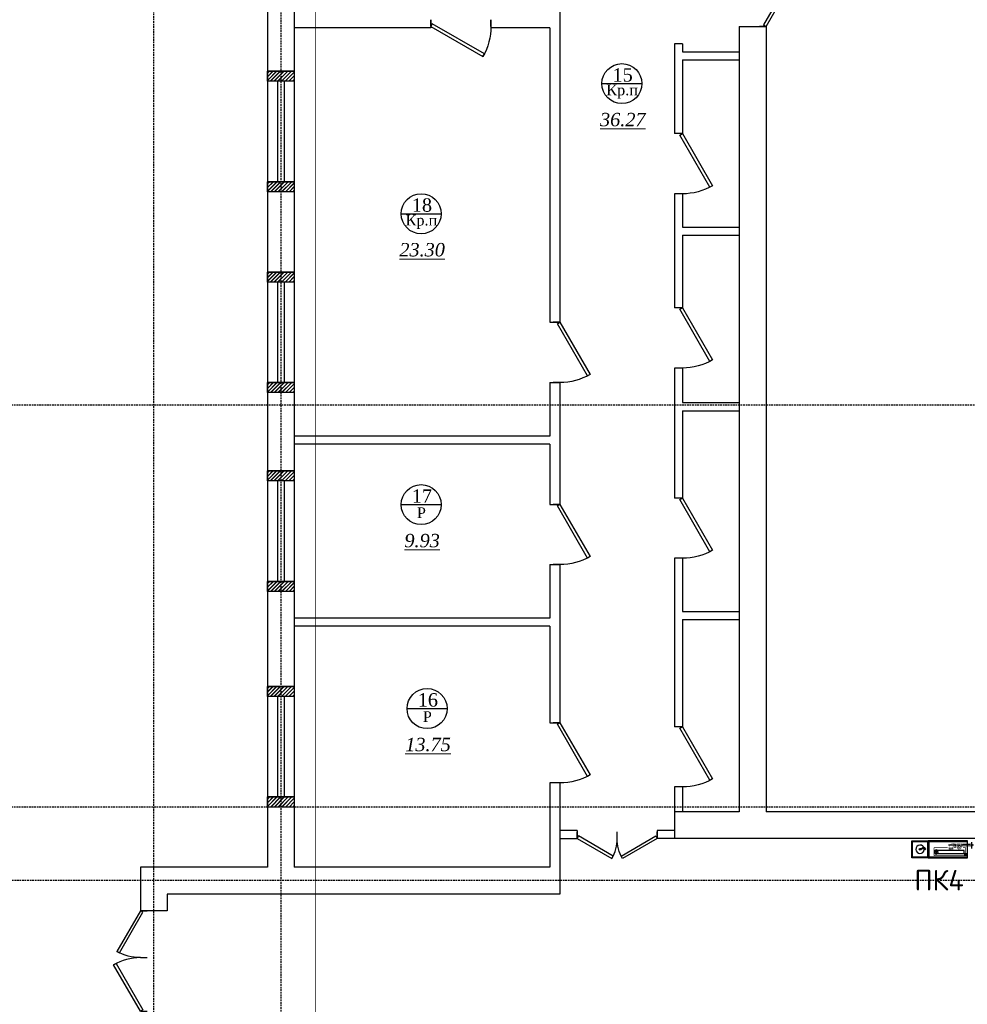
# Model space of a CAD drawing. Header units: inches. Extents: x 8001 to 766003, y -84601 to 563258.
# Tile 168 of 169: x 466751 to 480909, y 391716 to 406423. Entities that reach past the tile are written whole.
import ezdxf

# ---------------------------------------------------------------- set-up
doc = ezdxf.new("R2010")
doc.units = ezdxf.units.IN
doc.header["$MEASUREMENT"] = 0
doc.linetypes.add('ACAD_ISO10W100', pattern=[18, 12, -3, 0, -3])
doc.linetypes.add('Dashed', pattern=[19.05, 12.7, -6.35])
doc.layers.add("''Pojarniy liniya''", color=150, linetype='Continuous', lineweight=30)
doc.layers.add('.', color=7, linetype='Continuous', lineweight=15)
doc.layers.add('РАЗРЕЗ', color=7, linetype='Continuous')
doc.styles.get("Standard").update_dxf_attribs({"font": 'arial.ttf'})
doc.styles.add('TIEMS', font='times.ttf')

# ---------------------------------------------------------------- blocks, each defined once
blk = doc.blocks.new('*U9')
at = {"color": 5}
for p, q in [((-36, 0), (-36, 4)), ((0, 0), (0, 4))]:
    blk.add_line(p, q, dxfattribs=at)
blk.add_lwpolyline([(0, 0), (-31.18, -18), (-32.05, -16.48), (-0.88, 1.52)], close=True, dxfattribs=at)
blk.add_arc((0, 0), 36, 180, 210, dxfattribs=at)
blk = doc.blocks.new('*U287')
at = {"color": 5}
for p, q in [((0, 0), (0, 4)), ((36, 0), (36, 4))]:
    blk.add_line(p, q, dxfattribs=at)
blk.add_lwpolyline([(0, 0), (31.18, -18), (32.05, -16.48), (0.88, 1.52)], close=True, dxfattribs=at)
blk.add_arc((0, 0), 36, 330, 0, dxfattribs=at)
blk = doc.blocks.new('*U288')
at = {"color": 5}
for p, q in [((0, 0), (0, 4)), ((24, 0), (24, 4))]:
    blk.add_line(p, q, dxfattribs=at)
blk.add_lwpolyline([(0, 0), (20.78, -12), (21.66, -10.48), (0.88, 1.52)], close=True, dxfattribs=at)
blk.add_arc((0, 0), 24, 330, 0, dxfattribs=at)
blk = doc.blocks.new('*U130')
at = {"color": 5}
for p, q in [((-28, 0), (-28, 4)), ((0, 0), (0, 4))]:
    blk.add_line(p, q, dxfattribs=at)
blk.add_lwpolyline([(0, 0), (-24.25, -14), (-25.12, -12.48), (-0.88, 1.52)], close=True, dxfattribs=at)
blk.add_arc((0, 0), 28, 180, 210, dxfattribs=at)
blk = doc.blocks.new('*U131')
at = {"color": 5}
for p, q in [((-32, 0), (-32, 4)), ((0, 0), (0, 4))]:
    blk.add_line(p, q, dxfattribs=at)
blk.add_lwpolyline([(0, 0), (-27.71, -16), (-28.59, -14.48), (-0.88, 1.52)], close=True, dxfattribs=at)
blk.add_arc((0, 0), 32, 180, 210, dxfattribs=at)
blk = doc.blocks.new('sjjg')
at = {"layer": '.'}
h = blk.add_hatch(dxfattribs=at)
h.set_pattern_fill('JIS_LC_8', color=32, scale=5)
h.set_pattern_definition([(45, (1858980.19, 2042514.227), (-27.57716447, 27.57716447), []), (45, (1858982.19, 2042514.227), (-27.57716447, 27.57716447), [])])
h.paths.add_polyline_path([(178697.8, 205365.7), (178497.8, 205365.7), (178497.8, 205215.7), (178697.8, 205215.7)])
h.paths.add_polyline_path([(178497.8, 205365.7), (178297.8, 205365.7), (178297.8, 205215.7), (178497.8, 205215.7)])
h.paths.add_polyline_path([(178497.8, 207015.7), (178297.8, 207015.7), (178297.8, 206865.7), (178497.8, 206865.7)])
h.paths.add_polyline_path([(178697.8, 207015.7), (178497.8, 207015.7), (178497.8, 206865.7), (178697.8, 206865.7)])
h = blk.add_hatch(dxfattribs=at)
h.set_pattern_fill('JIS_LC_8', color=32, scale=5)
h.set_pattern_definition([(45, (1858980.19, 2039514.227), (-27.57716447, 27.57716447), []), (45, (1858982.19, 2039514.227), (-27.57716447, 27.57716447), [])])
h.paths.add_polyline_path([(178697.8, 202365.7), (178497.8, 202365.7), (178497.8, 202215.7), (178697.8, 202215.7)])
h.paths.add_polyline_path([(178497.8, 202365.7), (178297.8, 202365.7), (178297.8, 202215.7), (178497.8, 202215.7)])
h.paths.add_polyline_path([(178497.8, 204015.7), (178297.8, 204015.7), (178297.8, 203865.7), (178497.8, 203865.7)])
h.paths.add_polyline_path([(178697.8, 204015.7), (178497.8, 204015.7), (178497.8, 203865.7), (178697.8, 203865.7)])
h = blk.add_hatch(dxfattribs=at)
h.set_pattern_fill('JIS_LC_8', color=32, scale=5)
h.set_pattern_definition([(45, (1858980.19, 2036544.227), (-27.57716447, 27.57716447), []), (45, (1858982.19, 2036544.227), (-27.57716447, 27.57716447), [])])
h.paths.add_polyline_path([(178697.8, 199395.7), (178497.8, 199395.7), (178497.8, 199245.7), (178697.8, 199245.7)])
h.paths.add_polyline_path([(178497.8, 199395.7), (178297.8, 199395.7), (178297.8, 199245.7), (178497.8, 199245.7)])
h.paths.add_polyline_path([(178497.8, 201045.7), (178297.8, 201045.7), (178297.8, 200895.7), (178497.8, 200895.7)])
h.paths.add_polyline_path([(178697.8, 201045.7), (178497.8, 201045.7), (178497.8, 200895.7), (178697.8, 200895.7)])
h = blk.add_hatch(dxfattribs=at)
h.set_pattern_fill('JIS_LC_8', color=32, scale=5)
h.set_pattern_definition([(45, (1858980.19, 2033324.227), (-27.57716447, 27.57716447), []), (45, (1858982.19, 2033324.227), (-27.57716447, 27.57716447), [])])
h.paths.add_polyline_path([(178697.8, 196175.7), (178497.8, 196175.7), (178497.8, 196025.7), (178697.8, 196025.7)])
h.paths.add_polyline_path([(178497.8, 196175.7), (178297.8, 196175.7), (178297.8, 196025.7), (178497.8, 196025.7)])
h.paths.add_polyline_path([(178497.8, 197825.7), (178297.8, 197825.7), (178297.8, 197675.7), (178497.8, 197675.7)])
h.paths.add_polyline_path([(178697.8, 197825.7), (178497.8, 197825.7), (178497.8, 197675.7), (178697.8, 197675.7)])
at = {"color": 1, "linetype": 'Dashed', "ltscale": 2}
for p, q in [((176597.8, 230395.7), (176597.8, 174874.9)), ((178497.8, 220925.7), (178497.8, 174874.9)), ((244447.8, 202025.7), (170054.2, 202025.7)), ((248447.8, 196025.7), (170310.5, 196025.7)), ((248647.8, 194925.7), (170054.2, 194925.7))]:
    blk.add_line(p, q, dxfattribs=at)
for p, q in [((178297.8, 220725.7), (178297.8, 195125.7)), ((178697.8, 213675.7), (178697.8, 201565.7)), ((182667.8, 213425.7), (182667.8, 203265.7)), ((178697.8, 207665.7), (178697.8, 201565.7)), ((180737.8, 207665.7), (178697.8, 207665.7)), ((180737.8, 207785.7), (180737.8, 207665.7)), ((181637.8, 207785.7), (181637.8, 207665.7)), ((182517.8, 207665.7), (181637.8, 207665.7)), ((182517.8, 207665.7), (182517.8, 203265.7)), ((185347.8, 207685.7), (185747.8, 207685.7)), ((185347.8, 207685.7), (185347.8, 195955.7)), ((185747.8, 207685.7), (185747.8, 195955.7)), ((184377.8, 207425.7), (184377.8, 206084.4)), ((184497.8, 207425.7), (184377.8, 207425.7)), ((184497.8, 207425.7), (184497.8, 207305.7)), ((184497.8, 207305.7), (185347.8, 207305.7)), ((184497.8, 207185.7), (184497.8, 206084.4)), ((184497.8, 207185.7), (185347.8, 207185.7)), ((178697.8, 207015.7), (178297.8, 207015.7)), ((178697.8, 207015.7), (178297.8, 207015.7)), ((178697.8, 206865.7), (178297.8, 206865.7)), ((184497.8, 206084.4), (184377.8, 206084.4)), ((178697.8, 205365.7), (178297.8, 205365.7)), ((178697.8, 205215.7), (178297.8, 205215.7)), ((178697.8, 205215.7), (178297.8, 205215.7)), ((184377.8, 205184.4), (184377.8, 203482.9)), ((184497.8, 205184.4), (184377.8, 205184.4)), ((184497.8, 205184.4), (184497.8, 204685.7)), ((184497.8, 204685.7), (185347.8, 204685.7)), ((184497.8, 204565.7), (184497.8, 203482.9)), ((184497.8, 204565.7), (185347.8, 204565.7)), ((178697.8, 204015.7), (178297.8, 204015.7)), ((178697.8, 204015.7), (178297.8, 204015.7)), ((178697.8, 203865.7), (178297.8, 203865.7)), ((184497.8, 203482.9), (184377.8, 203482.9)), ((182517.8, 203265.7), (182667.8, 203265.7)), ((184377.8, 202582.9), (184377.8, 200640.3)), ((184497.8, 202582.9), (184377.8, 202582.9)), ((184497.8, 202582.9), (184497.8, 202065.7)), ((178697.8, 202365.7), (178297.8, 202365.7)), ((182517.8, 202365.7), (182517.8, 201565.7)), ((182517.8, 202365.7), (182667.8, 202365.7)), ((182667.8, 202365.7), (182667.8, 200545.7)), ((178697.8, 202215.7), (178297.8, 202215.7)), ((178697.8, 202215.7), (178297.8, 202215.7)), ((184497.8, 202065.7), (185347.8, 202065.7)), ((184497.8, 201945.7), (184497.8, 200640.3)), ((184497.8, 201945.7), (185347.8, 201945.7)), ((182517.8, 201565.7), (178697.8, 201565.7)), ((178697.8, 201565.7), (178697.8, 198845.7)), ((178697.8, 201445.7), (178697.8, 198845.7)), ((182517.8, 201445.7), (178697.8, 201445.7)), ((182517.8, 201445.7), (182517.8, 200545.7)), ((178697.8, 201045.7), (178297.8, 201045.7)), ((178697.8, 200895.7), (178297.8, 200895.7)), ((184497.8, 200640.3), (184377.8, 200640.3)), ((182517.8, 200545.7), (182667.8, 200545.7)), ((184377.8, 199740.3), (184377.8, 197225.7)), ((184497.8, 199740.3), (184377.8, 199740.3)), ((184497.8, 199740.3), (184497.8, 198945.7)), ((182517.8, 199645.7), (182517.8, 198845.7)), ((182517.8, 199645.7), (182667.8, 199645.7)), ((182667.8, 199645.7), (182667.8, 197284.6)), ((178697.8, 199395.7), (178297.8, 199395.7)), ((178697.8, 199245.7), (178297.8, 199245.7)), ((178697.8, 198845.7), (178697.8, 195125.7)), ((182517.8, 198845.7), (178697.8, 198845.7)), ((184497.8, 198945.7), (185347.8, 198945.7)), ((182517.8, 198725.7), (178697.8, 198725.7)), ((182517.8, 198725.7), (182517.8, 197284.6)), ((184497.8, 198825.7), (184497.8, 197225.7)), ((184497.8, 198825.7), (185347.8, 198825.7)), ((178697.8, 197825.7), (178297.8, 197825.7)), ((178697.8, 197825.7), (178297.8, 197825.7)), ((178697.8, 197675.7), (178297.8, 197675.7)), ((178697.8, 197675.7), (178297.8, 197675.7)), ((182517.8, 197284.6), (182667.8, 197284.6)), ((184497.8, 197225.7), (184377.8, 197225.7)), ((182517.8, 196384.6), (182517.8, 195125.7)), ((182667.8, 196384.6), (182667.8, 194725.7)), ((184377.8, 196325.7), (184377.8, 195555.7)), ((184497.8, 196325.7), (184377.8, 196325.7)), ((184497.8, 196325.7), (184497.8, 195955.7)), ((178697.8, 196175.7), (178297.8, 196175.7)), ((178697.8, 196025.7), (178297.8, 196025.7)), ((178697.8, 196025.7), (178297.8, 196025.7)), ((185347.8, 195955.7), (184377.8, 195955.7)), ((197417.8, 195955.7), (185747.8, 195955.7)), ((182922.8, 195675.7), (182667.8, 195675.7)), ((182922.8, 195675.7), (182922.8, 195555.7)), ((184377.8, 195675.7), (184122.8, 195675.7)), ((184122.8, 195675.7), (184122.8, 195555.7)), ((182667.8, 195555.7), (182922.8, 195555.7)), ((194142.8, 195555.7), (184122.8, 195555.7)), ((176399.4, 195125.7), (176399.4, 194475.7)), ((178297.8, 195125.7), (176399.4, 195125.7)), ((182517.8, 195125.7), (178697.8, 195125.7)), ((176799.4, 194725.7), (176799.4, 194475.7)), ((182667.8, 194725.7), (176799.4, 194725.7)), ((176799.4, 194475.7), (176399.4, 194475.7))]:
    blk.add_line(p, q)
at = {"color": 5}
for p, q in [((178447.8, 206865.7), (178447.8, 205365.7)), ((178547.8, 206865.7), (178547.8, 205365.7)), ((178447.8, 203865.7), (178447.8, 202365.7)), ((178547.8, 203865.7), (178547.8, 202365.7)), ((178447.8, 200895.7), (178447.8, 199395.7)), ((178547.8, 200895.7), (178547.8, 199395.7)), ((178447.8, 197675.7), (178447.8, 196175.7)), ((178547.8, 197675.7), (178547.8, 196175.7))]:
    blk.add_line(p, q, dxfattribs=at)
at = {"layer": 'РАЗРЕЗ', "linetype": 'ByBlock', "lineweight": 25, "ltscale": 2}
blk.add_line((182667.8, 196384.6), (182517.8, 196384.6), dxfattribs=at)
for points in [[(178297.8, 207015.7), (178697.8, 207015.7), (178697.8, 206865.7), (178297.8, 206865.7)], [(178297.8, 205365.7), (178697.8, 205365.7), (178697.8, 205215.7), (178297.8, 205215.7)], [(178297.8, 204015.7), (178697.8, 204015.7), (178697.8, 203865.7), (178297.8, 203865.7)], [(178297.8, 202365.7), (178697.8, 202365.7), (178697.8, 202215.7), (178297.8, 202215.7)], [(178297.8, 201045.7), (178697.8, 201045.7), (178697.8, 200895.7), (178297.8, 200895.7)], [(178297.8, 199395.7), (178697.8, 199395.7), (178697.8, 199245.7), (178297.8, 199245.7)], [(178297.8, 197825.7), (178697.8, 197825.7), (178697.8, 197675.7), (178297.8, 197675.7)], [(178297.8, 196175.7), (178697.8, 196175.7), (178697.8, 196025.7), (178297.8, 196025.7)]]:
    blk.add_lwpolyline(points, close=True, dxfattribs=at)
for points in [[(183294.1, 206830.7), (183892, 206830.7)], [(180295.7, 204886.8), (180893.6, 204886.8)], [(180295.7, 200542.1), (180893.6, 200542.1)], [(180383.9, 197496.1), (180981.8, 197496.1)]]:
    blk.add_lwpolyline(points, dxfattribs=at)
for centre in [(183593, 206830.7), (180594.6, 204886.8), (180594.6, 200542.1), (180682.9, 197496.1)]:
    blk.add_circle(centre, 299, dxfattribs=at)
at = {"color": 5, "yscale": 25, "zscale": 25}
for name, p, xscale, rotation in [('*U288', (185747.8, 207685.7), 25, 90.00000000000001), ('*U287', (184497.8, 206084.4), -25, 90), ('*U287', (184497.8, 203482.9), -25, 90), ('*U287', (182667.8, 203265.7), -25, 90), ('*U287', (184497.8, 200640.3), -25, 90), ('*U287', (182667.8, 200545.7), -25, 90), ('*U287', (182667.8, 197284.6), -25, 90), ('*U287', (184497.8, 197225.7), -25, 90), ('*U130', (176399.4, 194475.7), -25, 270), ('*U131', (176399.4, 192975.7), 25, 270)]:
    blk.add_blockref(name, p, dxfattribs=dict(at, xscale=xscale, rotation=rotation))
for name, p, xscale in [('*U9', (180737.8, 207685.7), -25), ('*U288', (182922.8, 195555.7), 25), ('*U288', (184122.8, 195555.7), -25)]:
    blk.add_blockref(name, p, dxfattribs=dict(at, xscale=xscale))
at = {"lineweight": 0, "ltscale": 100, "attachment_point": 5, "style": 'TIEMS'}
for s, insert, char_height, width in [('\\A1;15', (183604.5, 206959.2), 200, 250.18), ('\\A1;Кр.п', (183596.9, 206710.6), 160, 925.177), ('\\A1;18', (180606, 205015.2), 200, 250.18), ('\\A1;Кр.п', (180598.5, 204766.7), 160, 925.177), ('\\A1;17', (180606, 200670.5), 200, 250.18), ('\\A1;Р', (180598.5, 200421.9), 160, 925.177), ('\\A1;16', (180694.3, 197624.5), 200, 250.18), ('\\A1;Р', (180686.7, 197375.9), 160, 925.177)]:
    blk.add_mtext(s, dxfattribs=dict(at, insert=insert, char_height=char_height, width=width))
at = {"lineweight": 0, "ltscale": 100, "char_height": 200, "attachment_point": 5, "style": 'TIEMS'}
for s, insert in [('\\A1;{\\fTimes New Roman|b0|i1|c204|p18;\\L36.27}', (183607.3, 206292)), ('\\A1;{\\fTimes New Roman|b0|i1|c204|p18;\\L23.30}', (180608.9, 204348.1)), ('\\A1;{\\fTimes New Roman|b0|i1|c204|p18;\\L9.93}', (180608.9, 200003.4)), ('\\A1;{\\fTimes New Roman|b0|i1|c204|p18;\\L13.75}', (180697.2, 196957.3))]:
    blk.add_mtext(s, dxfattribs=dict(at, insert=insert))
blk = doc.blocks.new('ognetushetel')
at = {"color": 1, "lineweight": 30}
blk.add_lwpolyline([(11758980, 987576), (11758972, 987572)], dxfattribs=at)
blk.add_circle((11759055, 987572), 14.1, dxfattribs=at)
blk.add_arc((11759055, 987572), 62.9, 208.2346, 197.5885, dxfattribs=at)
for points, knots in [([(11759044, 987564), (11759022, 987548), (11758991, 987530), (11758976, 987561), (11758972, 987572)], [24.243869, 24.243869, 24.243869, 24.243869, 163.088085, 233.334461, 233.334461, 233.334461, 233.334461]), ([(11759041, 987574), (11759041, 987574), (11759041, 987574), (11759037, 987571), (11759033, 987569), (11759027, 987564), (11759023, 987562), (11759018, 987559), (11759015, 987557), (11759011, 987555), (11759009, 987554), (11759006, 987553), (11759005, 987553), (11759002, 987552), (11759001, 987552), (11758999, 987552), (11758999, 987552), (11758998, 987552), (11758997, 987552), (11758996, 987553), (11758996, 987553), (11758995, 987553), (11758995, 987553), (11758994, 987554), (11758994, 987554), (11758994, 987554), (11758994, 987554), (11758993, 987554), (11758993, 987555), (11758992, 987556), (11758991, 987556), (11758990, 987558), (11758990, 987559), (11758988, 987560), (11758988, 987562), (11758986, 987564), (11758986, 987565), (11758984, 987568), (11758983, 987570), (11758982, 987574), (11758981, 987575), (11758980, 987576)], [17.449433, 17.449433, 17.449433, 17.449433, 18.410729, 18.410729, 41.732103, 41.732103, 65.053477, 65.053477, 82.288252, 82.288252, 99.523028, 99.523028, 112.191671, 112.191671, 124.860315, 124.860315, 134.460495, 134.460495, 144.060676, 144.060676, 153.660857, 153.660857, 160.689906, 160.689906, 163.505135, 163.505135, 166.320365, 166.320365, 171.950824, 171.950824, 181.528636, 181.528636, 191.106447, 191.106447, 200.684258, 200.684258, 210.26207, 210.26207, 225.346768, 225.346768, 233.334461, 233.334461, 233.334461, 233.334461])]:
    blk.add_open_spline(points, degree=3, knots=knots, dxfattribs=at)
blk = doc.blocks.new('ognetusadfddasf')
at = {"color": 1, "linetype": 'ACAD_ISO10W100'}
for p, q in [((11758255, 987510), (11758629, 987510)), ((11758287, 987463), (11758287, 987560))]:
    blk.add_line(p, q, dxfattribs=at)
at = {"color": 1, "linetype": 'Continuous', "lineweight": 30}
for points in [[(11758933, 987697), (11758346, 987697), (11758346, 987447), (11758933, 987447)], [(11758920, 987456), (11758353, 987456), (11758353, 987688), (11758920, 987688)], [(11758357, 987639), (11758393, 987639), (11758393, 987657), (11758357, 987657)], [(11758813, 987636), (11758398, 987636), (11758398, 987591), (11758813, 987591)], [(11758933, 987697), (11759177, 987697), (11759177, 987447), (11758933, 987447)], [(11758943, 987687), (11759167, 987687), (11759167, 987457), (11758943, 987457)]]:
    blk.add_lwpolyline(points, close=True, dxfattribs=at)
at = {"color": 1, "linetype": 'Continuous', "const_width": 9.78}
blk.add_lwpolyline([(11758644, 987547), (11758837, 987547, 0.414214), (11758848, 987558), (11758848, 987656, 0.414214), (11758837, 987666), (11758384, 987666, 0.414214), (11758373, 987656), (11758373, 987558, 0.414214), (11758384, 987547), (11758414, 987547)], format="xyb", dxfattribs=at)
at = {"color": 0, "const_width": 3.91}
for points in [[(11758440, 987542, -1), (11758500, 987542, -1)], [(11758310, 987510, 1), (11758265, 987510, 1)], [(11758446, 987542, -1), (11758494, 987542, -1)], [(11758462, 987540, -1), (11758478, 987540, -1)]]:
    blk.add_lwpolyline(points, format="xyb", close=True, dxfattribs=at)
at = {"color": 0}
for points, const_width in [([(11758560, 987563), (11758627, 987563), (11758627, 987570), (11758562, 987570), (11758562, 987564)], 3.91), ([(11758419, 987488), (11758419, 987532), (11758432, 987532), (11758432, 987488), (11758420, 987488), (11758420, 987500), (11758432, 987500)], 3.91), ([(11758420, 987518), (11758430, 987518)], 3.91), ([(11758450, 987526), (11758464, 987536)], 10.4), ([(11758464, 987547), (11758454, 987559)], 10.4), ([(11758486, 987525), (11758477, 987535)], 10.4), ([(11758477, 987547), (11758489, 987556)], 10.4), ([(11758519, 987488), (11758519, 987532), (11758532, 987532), (11758532, 987488), (11758521, 987488), (11758521, 987500), (11758532, 987500)], 3.91), ([(11758521, 987518), (11758530, 987518)], 3.91), ([(11758532, 987494), (11758540, 987494)], 3.91), ([(11758534, 987522), (11758540, 987522)], 3.91), ([(11758540, 987500), (11758552, 987500)], 3.91), ([(11758542, 987486), (11758552, 987486), (11758552, 987534), (11758542, 987534), (11758542, 987486)], 3.91), ([(11758544, 987518), (11758552, 987518)], 3.91), ([(11758561, 987546), (11758626, 987546), (11758626, 987555), (11758562, 987555), (11758562, 987545)], 3.91), ([(11758570, 987556), (11758570, 987561)], 3.91), ([(11758619, 987558), (11758619, 987563)], 3.91)]:
    blk.add_lwpolyline(points, dxfattribs=dict(at, const_width=const_width))
at = {"color": 1}
for points, const_width in [([(11758573, 987571), (11758573, 987576)], 3.91), ([(11758597, 987572), (11758597, 987577)], 3.91), ([(11758620, 987572), (11758620, 987577)], 3.91), ([(11758302, 987492), (11758418, 987492)], 6.52), ([(11758303, 987526), (11758416, 987526)], 6.52)]:
    blk.add_lwpolyline(points, dxfattribs=dict(at, const_width=const_width))
at = {"color": 0, "const_width": 3.91}
for points in [[(11758487, 987481, -0.211295), (11758432, 987494, -0.36115)], [(11758434, 987522, -0.034378), (11758444, 987527, -0.277298)], [(11758521, 987498, -0.141119), (11758486, 987481, -0.36115)], [(11758498, 987531, -0.074044), (11758521, 987522, -0.277298)]]:
    blk.add_lwpolyline(points, format="xyb", dxfattribs=at)
at = {"color": 1, "linetype": 'Continuous', "const_width": 9.78}
blk.add_lwpolyline([(11758512, 987547), (11758555, 987547)], dxfattribs=at)
at = {"color": 1, "const_width": 3.91}
for points in [[(11758566, 987550, -0.525284), (11758552, 987527, -0.446261)], [(11758619, 987549, -0.534396), (11758552, 987490, -0.508966)]]:
    blk.add_lwpolyline(points, format="xyb", dxfattribs=at)
at = {"color": 1, "linetype": 'Continuous', "lineweight": 30}
blk.add_circle((11758813, 987614), 22.9, dxfattribs=at)
blk.add_arc((11758813, 987612), 30.7, 224.818, 127.8329, dxfattribs=at)
at = {"color": 0}
for centre, radius, start, end in [((11758520, 987520), 1.59, 120.996, 59.0017), ((11758521, 987498), 0, 359.9988, 84.6066), ((11758523, 987519), 1.09, 247.0886, 112.9091), ((11758567, 987550), 0.568, 336.928, 203.0696)]:
    blk.add_arc(centre, radius, start, end, dxfattribs=at)
at = {"color": 150, "lineweight": 30}
blk.add_blockref('ognetushetel', (0, 0), dxfattribs=at)

msp = doc.modelspace()

# ---------------------------------------------------------------- block references
msp.add_blockref('sjjg', (292154.516, 198637.601))

# ---------------------------------------------------------------- next in the draw order: linework, layer by layer
at = {"color": 5, "linetype": 'ByBlock', "const_width": 10}
msp.add_lwpolyline([(471167.743, 421891.093), (471167.743, 390242.24)], dxfattribs=at)

# ---------------------------------------------------------------- next in the draw order: block references
at = {"layer": "''Pojarniy liniya''", "ltscale": 15, "rotation": 180.0095141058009}
msp.add_blockref('ognetusadfddasf', (12239093.55, 1383555.93), dxfattribs=at)

# ---------------------------------------------------------------- next in the draw order: texts
at = {"lineweight": 30, "insert": (480856.728, 393724.408), "char_height": 307.3448, "width": 1371.21743, "attachment_point": 3, "line_spacing_factor": 0.9}
msp.add_mtext('{\\fISOCPEUR|b0|i0|c204|p34;ПК4}', dxfattribs=at)

doc.saveas('drawing.dxf')
